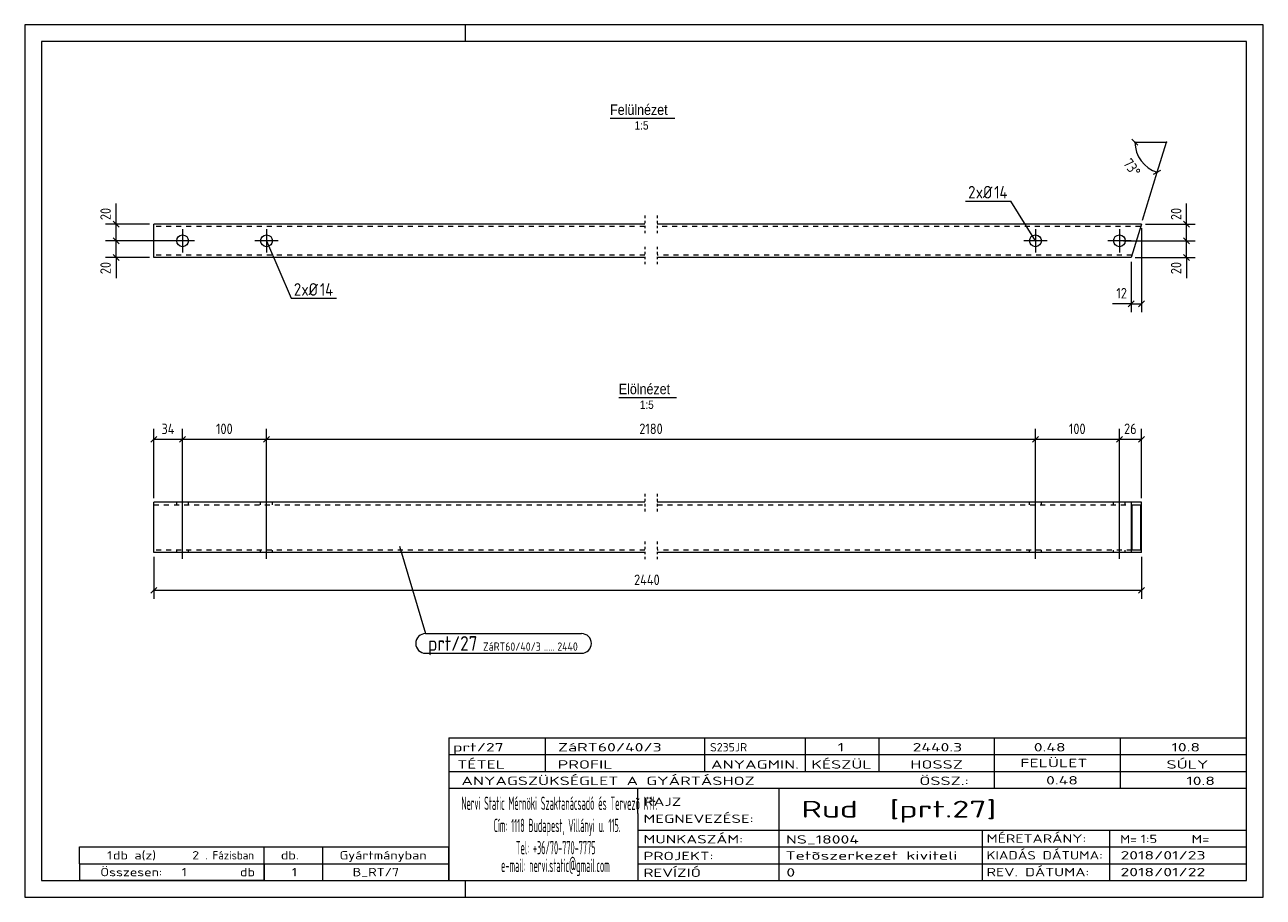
# Model space of a CAD drawing. Header units: millimetres. Extents: x 1 to 296, y 1 to 209.
import ezdxf

# ---------------------------------------------------------------- set-up
doc = ezdxf.new("R2010")
doc.units = ezdxf.units.MM
doc.header["$LTSCALE"] = 0.6
for name, pattern in [('XKITLINE00', [0]), ('XKITLINE01', [4, 1, -1, 1, -1]), ('XKITLINE02', [4, 2, -2])]:
    doc.linetypes.add(name, pattern=pattern)
for name, color, linetype, lineweight in [('Bolt', 7, 'Continuous', 0), ('BoltMark', 3, 'Continuous', 0), ('DrawingSheet', 5, 'Continuous', 0), ('OtherObjectType', 1, 'Continuous', 0), ('Part', 2, 'Continuous', 0), ('PartMark', 3, 'Continuous', 0), ('Z-DIMENSIONS', 1, 'Continuous', 0)]:
    doc.layers.add(name, color=color, linetype=linetype, lineweight=lineweight)
doc.styles.add('ARIAL', font='ARIAL.TTF')
doc.styles.add('ISOCPEUR', font='ISOCPEUR.TTF')

msp = doc.modelspace()

# ---------------------------------------------------------------- linework, layer by layer
at = {"layer": 'Bolt', "color": 4, "linetype": 'XKITLINE00', "lineweight": 0}
for p, q in [((38.59, 160.29), (38.59, 154.69)), ((58.59, 160.29), (58.59, 154.69)), ((241.75, 160.29), (241.75, 154.69)), ((261.75, 160.29), (261.75, 154.69)), ((41.39, 157.49), (35.79, 157.49)), ((61.39, 157.49), (55.79, 157.49)), ((244.55, 157.49), (238.95, 157.49)), ((264.55, 157.49), (258.95, 157.49)), ((38.59, 81.67), (38.59, 101.17)), ((58.59, 81.67), (58.59, 101.17)), ((241.75, 81.67), (241.75, 101.17)), ((261.75, 81.67), (261.75, 101.17)), ((37.19, 94.57), (37.19, 95.17)), ((39.99, 94.57), (39.99, 95.17)), ((57.19, 94.57), (57.19, 95.17)), ((59.99, 94.57), (59.99, 95.17)), ((240.35, 94.57), (240.35, 95.17)), ((243.15, 94.57), (243.15, 95.17)), ((260.35, 94.57), (260.35, 95.17)), ((263.15, 94.57), (263.15, 95.17)), ((37.19, 83.17), (37.19, 83.77)), ((39.99, 83.17), (39.99, 83.77)), ((57.19, 83.17), (57.19, 83.77)), ((59.99, 83.17), (59.99, 83.77)), ((240.35, 83.17), (240.35, 83.77)), ((243.15, 83.17), (243.15, 83.77)), ((260.35, 83.17), (260.35, 83.77)), ((263.15, 83.17), (263.15, 83.77))]:
    msp.add_line(p, q, dxfattribs=at)
for centre in [(38.59, 157.49), (58.59, 157.49), (241.75, 157.49), (261.75, 157.49)]:
    msp.add_circle(centre, 1.4, dxfattribs=at)
at = {"layer": 'BoltMark', "color": 4, "linetype": 'XKITLINE00', "lineweight": 0}
for p, q in [((225.11, 166.98), (235.85, 166.98)), ((241.75, 157.49), (235.85, 166.98)), ((58.59, 157.49), (64.49, 143.8)), ((64.49, 143.8), (75.23, 143.8))]:
    msp.add_line(p, q, dxfattribs=at)
at = {"layer": 'DrawingSheet', "color": 2, "linetype": 'XKITLINE00', "lineweight": 0}
for p, q in [((296, 209), (1, 209)), ((1, 209), (1, 1)), ((106, 205), (106, 209)), ((296, 1), (296, 209)), ((106, 1), (106, 5)), ((1, 1), (296, 1))]:
    msp.add_line(p, q, dxfattribs=at)
at = {"layer": 'DrawingSheet', "color": 3, "linetype": 'XKITLINE00', "lineweight": 0}
for p, q in [((292, 205), (5, 205)), ((5, 205), (5, 5)), ((292, 5), (292, 205)), ((5, 5), (292, 5))]:
    msp.add_line(p, q, dxfattribs=at)
at = {"layer": 'OtherObjectType', "color": 6, "linetype": 'XKITLINE00', "lineweight": 0}
for p, q in [((140.43, 186.75), (155.82, 186.75)), ((142.5, 120.17), (156.22, 120.17))]:
    msp.add_line(p, q, dxfattribs=at)
at = {"layer": 'OtherObjectType', "color": 7, "linetype": 'XKITLINE00', "lineweight": 0}
for p, q in [((102, 39), (292, 39)), ((102, 39), (102, 35)), ((102, 39), (292, 39)), ((125, 35), (125, 39)), ((163, 35), (163, 39)), ((187, 35), (187, 39)), ((204.5, 35), (204.5, 39)), ((232, 35), (232, 39)), ((262, 35), (262, 39)), ((292, 35), (292, 39)), ((102, 35), (292, 35)), ((102, 35), (102, 5)), ((102, 35), (292, 35)), ((125, 31), (125, 35)), ((163, 31), (163, 35)), ((187, 31), (187, 35)), ((204.5, 31), (204.5, 35)), ((232, 31), (232, 35)), ((262, 31), (262, 35)), ((292, 31), (292, 35)), ((102, 31), (292, 31)), ((232, 27), (232, 31)), ((262, 27), (262, 31)), ((292, 27), (292, 31)), ((102, 27), (292, 27)), ((147, 21), (147, 27)), ((180.7, 17), (180.7, 27)), ((292, 21), (292, 27)), ((147, 21), (147, 5)), ((292, 17), (292, 21)), ((147, 17), (292, 17)), ((180.7, 5), (180.7, 17)), ((229.16, 13), (229.16, 17)), ((259.5, 5), (259.5, 17)), ((292, 13), (292, 17)), ((14, 9), (14, 13)), ((14, 13), (58, 13)), ((14, 13), (58, 13)), ((58, 9), (58, 13)), ((58, 13), (102, 13)), ((58, 9), (58, 13)), ((72, 9), (72, 13)), ((102, 9), (102, 13)), ((147, 13), (292, 13)), ((229.16, 5), (229.16, 13)), ((292, 9), (292, 13)), ((14, 9), (58, 9)), ((14, 9), (14, 5)), ((14, 9), (58, 9)), ((58, 9), (58, 5)), ((58, 9), (102, 9)), ((58, 5), (58, 9)), ((72, 5), (72, 9)), ((102, 5), (102, 9)), ((147, 9), (292, 9)), ((292, 5), (292, 9)), ((58, 5), (14, 5)), ((58, 5), (102, 5)), ((102, 5), (292, 5)), ((139.5, 5), (292, 5))]:
    msp.add_line(p, q, dxfattribs=at)
at = {"layer": 'Part', "color": 2, "linetype": 'XKITLINE01', "lineweight": 0}
for p, q in [((148.67, 163.49), (148.67, 158.89)), ((151.67, 163.49), (151.67, 158.89)), ((148.67, 156.09), (148.67, 151.49)), ((151.67, 156.09), (151.67, 151.49)), ((148.67, 97.17), (148.67, 92.57)), ((151.67, 97.17), (151.67, 92.57)), ((148.67, 85.77), (148.67, 81.17)), ((151.67, 85.77), (151.67, 81.17))]:
    msp.add_line(p, q, dxfattribs=at)
at = {"layer": 'Part', "color": 2, "linetype": 'XKITLINE00', "lineweight": 0}
for p, q in [((31.75, 153.49), (31.75, 161.49)), ((148.67, 161.49), (31.75, 161.49)), ((266.97, 161.49), (151.67, 161.49)), ((266.97, 161.49), (264.52, 153.49)), ((148.67, 153.49), (31.75, 153.49)), ((264.52, 153.49), (151.67, 153.49)), ((31.75, 83.17), (31.75, 95.17)), ((148.67, 95.17), (31.75, 95.17)), ((264.52, 95.17), (151.67, 95.17)), ((266.97, 95.17), (264.52, 95.17)), ((264.52, 95.17), (264.52, 83.17)), ((264.71, 94.57), (266.79, 94.57)), ((264.71, 94.57), (264.71, 83.77)), ((266.79, 94.57), (266.79, 83.77)), ((266.97, 83.17), (266.97, 95.17)), ((148.67, 83.17), (31.75, 83.17)), ((266.97, 83.17), (151.67, 83.17)), ((266.79, 83.77), (264.71, 83.77))]:
    msp.add_line(p, q, dxfattribs=at)
at = {"layer": 'Part', "color": 7, "linetype": 'XKITLINE02', "lineweight": 0}
for p, q in [((148.67, 160.89), (31.75, 160.89)), ((266.79, 160.89), (151.67, 160.89)), ((148.67, 154.09), (31.75, 154.09)), ((264.71, 154.09), (151.67, 154.09)), ((31.75, 94.57), (148.67, 94.57)), ((151.67, 94.57), (264.71, 94.57)), ((148.67, 83.77), (31.75, 83.77)), ((264.71, 83.77), (151.67, 83.77))]:
    msp.add_line(p, q, dxfattribs=at)
at = {"layer": 'PartMark', "color": 7, "linetype": 'XKITLINE00', "lineweight": 0}
for p, q in [((90.26, 84.68), (96.47, 63.85)), ((96.47, 63.85), (133.61, 63.85)), ((96.47, 59.15), (133.61, 59.15))]:
    msp.add_line(p, q, dxfattribs=at)
for centre, start, end in [((96.47, 61.5), 90, 270), ((133.61, 61.5), 270, 90)]:
    msp.add_arc(centre, 2.35, start, end, dxfattribs=at)
at = {"layer": 'Z-DIMENSIONS', "color": 7, "linetype": 'XKITLINE00', "lineweight": 0}
for p, q in [((264.73, 181.71), (266.14, 180.29)), ((265.44, 181), (272.94, 181)), ((270.74, 173.83), (272.94, 181)), ((269.86, 173.36), (271.63, 174.3)), ((267.26, 162.44), (270.74, 173.83)), ((22.75, 161.49), (22.75, 166.37)), ((22.75, 161.49), (22.75, 166.37)), ((277.75, 161.49), (277.75, 166.37)), ((277.75, 161.49), (277.75, 166.37)), ((30.75, 161.49), (20.25, 161.49)), ((22.04, 162.2), (23.46, 160.78)), ((22.75, 157.49), (22.75, 161.49)), ((266.97, 160.49), (266.97, 140.49)), ((267.97, 161.49), (279.75, 161.49)), ((277.04, 162.2), (278.46, 160.78)), ((277.75, 157.49), (277.75, 161.49)), ((37.59, 157.49), (20.25, 157.49)), ((37.59, 157.49), (20.25, 157.49)), ((22.04, 158.19), (23.46, 156.78)), ((22.04, 158.19), (23.46, 156.78)), ((22.75, 153.49), (22.75, 157.49)), ((262.75, 157.49), (279.75, 157.49)), ((262.75, 157.49), (279.75, 157.49)), ((277.04, 158.19), (278.46, 156.78)), ((277.04, 158.19), (278.46, 156.78)), ((277.75, 153.49), (277.75, 157.49)), ((30.75, 153.49), (20.25, 153.49)), ((22.04, 154.2), (23.46, 152.78)), ((22.75, 153.49), (22.75, 148.61)), ((22.75, 153.49), (22.75, 148.61)), ((265.52, 153.49), (279.75, 153.49)), ((277.04, 154.2), (278.46, 152.78)), ((277.75, 153.49), (277.75, 148.61)), ((277.75, 153.49), (277.75, 148.61)), ((264.52, 152.49), (264.52, 140.49)), ((264.52, 142.49), (260.07, 142.49)), ((264.52, 142.49), (260.07, 142.49)), ((265.23, 143.2), (263.82, 141.78)), ((264.52, 142.49), (266.97, 142.49)), ((267.68, 143.2), (266.26, 141.78)), ((31.75, 96.17), (31.75, 112.67)), ((38.59, 99.97), (38.59, 112.67)), ((38.59, 99.97), (38.59, 112.67)), ((58.59, 99.97), (58.59, 112.67)), ((58.59, 99.97), (58.59, 112.67)), ((241.75, 99.97), (241.75, 112.67)), ((241.75, 99.97), (241.75, 112.67)), ((261.75, 99.97), (261.75, 112.67)), ((261.75, 99.97), (261.75, 112.67)), ((266.97, 96.17), (266.97, 112.67)), ((32.46, 110.88), (31.04, 109.46)), ((31.75, 110.17), (38.59, 110.17)), ((39.3, 110.88), (37.88, 109.46)), ((39.3, 110.88), (37.88, 109.46)), ((38.59, 110.17), (58.59, 110.17)), ((59.3, 110.88), (57.88, 109.46)), ((59.3, 110.88), (57.88, 109.46)), ((58.59, 110.17), (241.75, 110.17)), ((242.45, 110.88), (241.04, 109.46)), ((242.45, 110.88), (241.04, 109.46)), ((241.75, 110.17), (261.75, 110.17)), ((262.45, 110.88), (261.04, 109.46)), ((262.45, 110.88), (261.04, 109.46)), ((261.75, 110.17), (266.97, 110.17)), ((267.68, 110.88), (266.26, 109.46)), ((31.75, 82.17), (31.75, 72.17)), ((266.97, 82.17), (266.97, 72.17)), ((32.46, 74.88), (31.04, 73.46)), ((31.75, 74.17), (266.97, 74.17)), ((267.68, 74.88), (266.26, 73.46))]:
    msp.add_line(p, q, dxfattribs=at)
msp.add_arc((272.94, 181), 7.5, 180, 253, dxfattribs=at)
at = {"layer": 'Z-DIMENSIONS', "color": 7}
for p in [(265.44, 181), (272.94, 181), (270.74, 173.83)]:
    msp.add_point(p, dxfattribs=at)
at = {"layer": 'Z-DIMENSIONS', "color": 3}
for p in [(22.75, 161.49), (277.75, 161.49), (22.75, 157.49), (22.75, 157.49), (277.75, 157.49), (277.75, 157.49), (22.75, 153.49), (277.75, 153.49), (264.52, 142.49), (266.97, 142.49), (31.75, 110.17), (38.59, 110.17), (38.59, 110.17), (58.59, 110.17), (58.59, 110.17), (241.75, 110.17), (241.75, 110.17), (261.75, 110.17), (261.75, 110.17), (266.97, 110.17), (31.75, 74.17), (266.97, 74.17)]:
    msp.add_point(p, dxfattribs=at)

# ---------------------------------------------------------------- texts
at = {"layer": 'BoltMark', "color": 4, "style": 'ISOCPEUR', "width": 0.85}
for s, p in [('2', (225.71, 167.58)), ('xØ', (227.52, 167.58)), ('14', (231.9, 167.58)), ('xØ', (66.89, 144.4)), ('2', (65.09, 144.4)), ('14', (71.28, 144.4))]:
    msp.add_text(s, height=3, dxfattribs=at).set_placement(p)
at = {"layer": 'OtherObjectType', "color": 6, "style": 'ARIAL', "width": 0.85}
for s, height, p in [('Felülnézet', 2.5, (140.43, 187.5)), ('1:5', 2, (146.27, 184)), ('Elölnézet', 2.5, (142.5, 120.92)), ('1:5', 2, (147.51, 117.42))]:
    msp.add_text(s, height=height, dxfattribs=at).set_placement(p)
at = {"layer": 'OtherObjectType', "color": 7, "style": 'ISOCPEUR'}
for s, height, width, p in [('prt/27', 2, 1.525501, (103, 35.76)), ('ZáRT60/40/3', 2, 1.525501, (128, 35.76)), ('S235JR', 2, 1.02, (164.22, 35.76)), ('1', 2, 1.525501, (194.63, 35.76)), ('2440.3', 2, 1.525501, (212.47, 35.76)), ('0.48', 2, 1.525501, (241.35, 35.76)), ('10.8', 2, 1.525501, (274.14, 35.76)), ('TÉTEL', 2, 1.525501, (104, 31.66)), ('PROFIL', 2, 1.525501, (127.96, 31.66)), ('ANYAGMIN.', 2, 1.525501, (164.47, 31.66)), ('KÉSZÜL', 2, 1.525501, (188.37, 31.66)), ('HOSSZ', 2, 1.525501, (211.96, 31.66)), ('FELÜLET', 2, 1.525501, (238.13, 32)), ('SÚLY', 2, 1.525501, (272.96, 31.66)), ('ANYAGSZÜKSÉGLET A GYÁRTÁSHOZ', 2, 1.525501, (105, 27.75)), ('ÖSSZ.:', 2, 1.525501, (214.1, 27.75)), ('0.48', 2, 1.525501, (244.28, 27.88)), ('10.8', 2, 1.525501, (277.68, 27.75)), ('Nervi Static Mérnöki\xa0Szaktanácsadó\xa0és\xa0Tervezõ Kft.', 3.1765, 0.403093, (105, 21.82)), ('RAJZ', 2, 1.445, (148.38, 22.78)), ('Rud  [prt.27]', 4, 1.474651, (186, 20)), ('MEGNEVEZÉSE:', 2, 1.445, (148.38, 18.72)), ('Cím:\xa01118 Budapest, Villányi u. 115.', 3.1765, 0.403093, (112.69, 16.53)), ('MUNKASZÁM:', 2, 1.445, (148.38, 13.84)), ('NS_18004', 2, 1.525501, (182.28, 13.78)), ('MÉRETARÁNY:', 2, 1.36, (230.1, 14)), ('M=', 2, 1.211571, (261.91, 13.84)), ('1:5', 2, 1.275, (266.79, 13.9)), ('M=', 2, 1.275, (278.95, 13.87)), ('1', 2, 1.211571, (20.63, 10)), ('db a(z)', 2, 1.211571, (22, 10)), ('2', 2, 1.211571, (40.86, 10)), ('. Fázisban', 2, 0.935, (44, 10)), ('db.', 2, 1.211571, (62, 10)), ('Gyártmányban', 2, 1.211571, (76, 10)), ('Tel:\xa0+36/70-770-7775', 3.1765, 0.403093, (117.97, 11.24)), ('PROJEKT:', 2, 1.445, (148.38, 9.84)), ('Tetõszerkezet kiviteli ', 2, 1.525501, (182.2, 9.94)), ('KIADÁS DÁTUMA:', 2, 1.275, (230.1, 10)), ('2018/01/23', 2, 1.525501, (262, 10)), ('e-mail:\xa0nervi.static@gmail.com', 3.1765, 0.403093, (114.45, 7)), ('Összesen:            db', 2, 1.211571, (19, 6)), ('1', 2, 1.211571, (38.39, 6)), ('1', 2, 1.211571, (64.63, 6)), ('B_RT/7', 2, 1.211571, (79.1, 6)), ('REVÍZIÓ', 2, 1.445, (148.38, 5.84)), ('0', 2, 1.525501, (182.41, 5.92)), ('REV. DÁTUMA:', 2, 1.36, (230.1, 6)), ('2018/01/22', 2, 1.525501, (262, 6))]:
    msp.add_text(s, height=height, dxfattribs=dict(at, width=width)).set_placement(p)
at = {"layer": 'PartMark', "color": 3, "style": 'ISOCPEUR', "width": 0.85}
msp.add_text('prt/27', height=3.5, dxfattribs=at).set_placement((97.07, 59.75))
at = {"layer": 'PartMark', "color": 4, "style": 'ISOCPEUR', "width": 0.85}
for s, p in [('ZáRT60/40/3', (110.15, 59.75)), ('.....', (124.67, 59.75)), ('2440', (127.85, 59.75))]:
    msp.add_text(s, height=2, dxfattribs=at).set_placement(p)
at = {"layer": 'Z-DIMENSIONS', "color": 3, "style": 'ISOCPEUR', "width": 0.85}
for s, rotation, p in [('73°', -53.5028, (262.46, 175.92)), ('20', 90.0002, (21.5, 162.43)), ('20', 90.0002, (276.5, 162.43)), ('20', 90.0002, (21.5, 149.54)), ('20', 90.0002, (276.5, 149.54))]:
    msp.add_text(s, height=2.5, rotation=rotation, dxfattribs=at).set_placement(p)
for s, p in [('12', (261.01, 143.74)), ('34', (33.56, 111.42)), ('100', (46.55, 111.42)), ('2180', (147.38, 111.42)), ('100', (249.71, 111.42)), ('26', (262.85, 111.42)), ('2440', (146.14, 75.42))]:
    msp.add_text(s, height=2.5, dxfattribs=at).set_placement(p)

doc.saveas('drawing.dxf')
